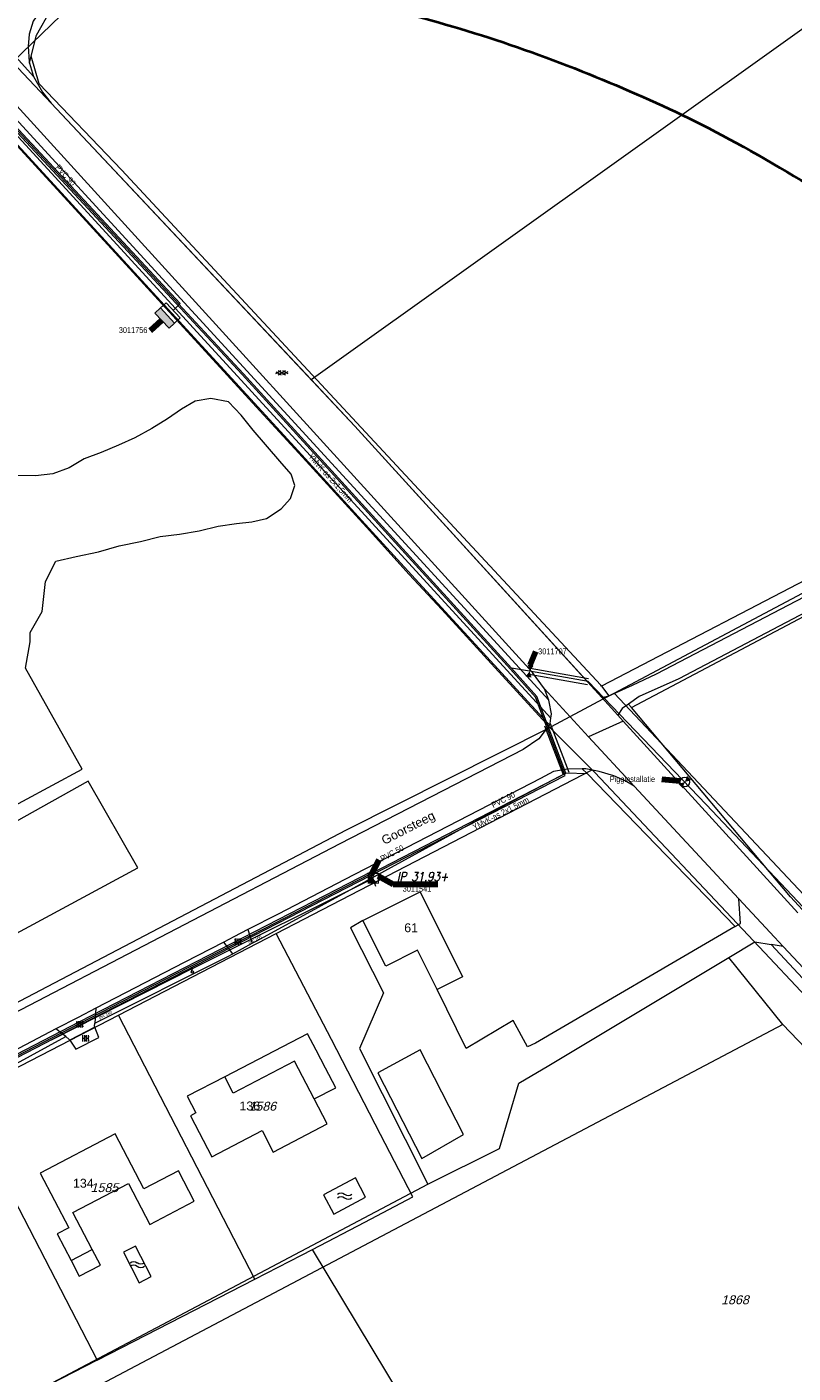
# Model space of a CAD drawing. Header units: metres. Extents: x 172462 to 175458, y 452773 to 455615.
# Tile 37 of 45: x 174052 to 174181, y 454777 to 455004. Entities that reach past the tile are written whole.
import ezdxf
from ezdxf.enums import TextEntityAlignment as Align

# ---------------------------------------------------------------- set-up
doc = ezdxf.new("R2010")
doc.units = ezdxf.units.M
doc.header["$MEASUREMENT"] = 0
for name, pattern in [('DGN Style 2', [107.046567, 64.22794, -42.818627]), ('DGN Style 3', [149.865194, 107.046567, -42.818627]), ('DGN Style 7', [214.093135, 96.341911, -42.818627, 32.11397, -42.818627])]:
    doc.linetypes.add(name, pattern=pattern)
for name, color, linetype, lineweight in [('BGT Ondergrond', 7, 'Continuous', 0), ('DKK ondergrond', 7, 'Continuous', 0), ('DWA controleput (revisie)', 11, 'Continuous', 0), ('DWA materiaal-diameter (revisie)', 11, 'Continuous', 0), ('DWA uitlegger (revisie)', 11, 'DGN Style 2', 0), ('Mantelbuizen buis (revisie)', 103, 'Continuous', 0), ('Meldgebied', 5, 'Continuous', 40), ('Pers-druk Afsl (revisie)', 30, 'Continuous', 0), ('Pers-druk Afsl nummer (revisie)', 204, 'Continuous', 0), ('Pers-druk bijzonderheden tekst (revisie)', 30, 'Continuous', 0), ('Pers-druk hoofdleiding (stramien) (revisie)', 30, 'DGN Style 7', 0), ('Pers-druk HVK nummer (revisie)', 30, 'Continuous', 0), ('Pers-druk IP-putnummer (revisie)', 30, 'Continuous', 0), ('Pers-druk materiaal-diameter (revisie)', 30, 'Continuous', 0), ('Pers-druk piginstallatie', 30, 'Continuous', 0), ('Pers-druk put (revisie)', 30, 'Continuous', 0), ('Pers-druk signaleringskabel (revisie)', 3, 'DGN Style 2', 0), ('Pers-druk tekst signaleringkabel (revisie)', 3, 'Continuous', 0), ('Pers-druk voedingkabel (revisie)', 30, 'DGN Style 3', 0), ('Pers-druk voedingskast(revisie)', 30, 'Continuous', 0)]:
    doc.layers.add(name, color=color, linetype=linetype, lineweight=lineweight)
doc.styles.add('Style-Arial', font='arial.ttf')
doc.styles.add('Style-arial I 0.26180', font='arial.shx', dxfattribs={"oblique": 15})
doc.styles.add('Style-ITALICS', font='ITALICS.shx')
doc.styles.add('Style-WORKING', font='WORKING.shx')
doc.dimstyles.new('CT 1 10', dxfattribs={"dimtxt": 0.02, "dimasz": 0.02, "dimexe": 0.01, "dimexo": 0.0625, "dimgap": 0.01, "dimtad": 1, "dimzin": 3, "dimdsep": 46, "dimtxsty": 'Style-Arial', "dimcen": 0.09, "dimclrd": 1, "dimclre": 1, "dimazin": 3, "dimtfac": 1, "dimtmove": 1, "dimatfit": 1, "dimfxl": 0.01, "dimfxlon": 1, "dimfrac": 2, "dimtolj": 1, "dimtzin": 3, "dimlwd": 13, "dimlwe": 13, "dimarcsym": 0})

# ---------------------------------------------------------------- blocks, each defined once
blk = doc.blocks.new('TerminatorOpen_0.5')
at = {"color": 0, "linetype": 'ByBlock', "lineweight": -2}
for q in [(-1, 0.25), (-1, 0), (-1, -0.25)]:
    blk.add_line((0, 0), q, dxfattribs=at)
blk = doc.blocks.new('afsl')
at = {"layer": 'Pers-druk Afsl (revisie)', "extrusion": (0, 0, -1)}
blk.add_solid([(2, 1), (2, -1), (0, 0)], dxfattribs=at)
at = {"layer": 'Pers-druk Afsl (revisie)'}
blk.add_solid([(0, 0), (2, 1), (2, -1)], dxfattribs=at)
blk = doc.blocks.new('21_____1')
at = {"layer": 'Pers-druk piginstallatie'}
blk.add_circle((0, 0), 1, dxfattribs=at)
blk = doc.blocks.new('afsl_1')
at = {"layer": 'Pers-druk piginstallatie', "extrusion": (0, 0, -1)}
blk.add_solid([(2, 1), (2, -1), (0, 0)], dxfattribs=at)
at = {"layer": 'Pers-druk piginstallatie'}
blk.add_solid([(0, 0), (2, 1), (2, -1)], dxfattribs=at)
blk = doc.blocks.new('kast')
at = {"layer": 'Pers-druk voedingskast(revisie)'}
for p, q in [((0, -1.75), (0, 1.75)), ((1.28, 1.75), (1.28, -1.75))]:
    blk.add_line(p, q, dxfattribs=at)
at = {"layer": 'Pers-druk voedingskast(revisie)', "flags": 128}
for points in [[(0, 1.75), (-1.28, 1.75)], [(-1.28, 1.75), (-1.28, -1.75)], [(1.28, 1.75), (0, 1.75)], [(-1.28, -1.75), (0, -1.75)], [(0, -1.75), (1.28, -1.75)]]:
    blk.add_lwpolyline(points, dxfattribs=at)
at = {"layer": 'Pers-druk voedingskast(revisie)', "extrusion": (0, 0, -1)}
blk.add_solid([(1.28, -1.75), (0, -1.75), (1.28, 1.75), (0, 1.75)], dxfattribs=at)
blk = doc.blocks.new('pomp')
at = {"layer": 'Pers-druk put (revisie)', "flags": 128}
blk.add_lwpolyline([(-1.75, 1.75), (1.75, 1.75), (1.75, -1.75)], dxfattribs=at)
at = {"layer": 'Pers-druk put (revisie)', "extrusion": (0, 0, -1)}
blk.add_solid([(1.75, 1.75), (1.75, -1.75), (-1.75, -1.75)], dxfattribs=at)
blk = doc.blocks.new('21____')
at = {"layer": 'DWA controleput (revisie)'}
blk.add_circle((0, 0), 1, dxfattribs=at)
blk = doc.blocks.new('BGT-296')
at = {"layer": 'BGT Ondergrond', "color": 140, "linetype": 'Continuous', "lineweight": 0, "extrusion": (0, 0, -1)}
for centre in [(0.04, -0.026), (0.04, -0.066)]:
    blk.add_arc(centre, 0.0608, 48.8879, 131.1121, dxfattribs=at)
at = {"layer": 'BGT Ondergrond', "color": 140, "linetype": 'Continuous', "lineweight": 0}
for centre in [(0.04, 0.066), (0.04, 0.026)]:
    blk.add_arc(centre, 0.0608, 228.8879, 311.1121, dxfattribs=at)
blk = doc.blocks.new('*U14')
at = {"layer": 'BGT Ondergrond', "color": 7, "linetype": 'Continuous', "lineweight": 0}
for p, q in [((0.057, -0.036), (-0.057, 0.036)), ((-0.052, 0.076), (0.026, 0.026)), ((-0.036, -0.005), (-0.029, 0.087)), ((-0.005, -0.068), (0.005, 0.068)), ((0.029, -0.087), (0.036, 0.005)), ((0.052, -0.076), (-0.026, -0.026))]:
    blk.add_line(p, q, dxfattribs=at)
blk = doc.blocks.new('BGT-270B')
at = {"layer": 'BGT Ondergrond', "color": 7, "linetype": 'Continuous', "lineweight": 0, "xscale": 0.7267220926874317, "yscale": 0.7267220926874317, "zscale": 0.7267220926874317, "rotation": 243.434948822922}
blk.add_blockref('*U14', (0, 0), dxfattribs=at)
blk = doc.blocks.new('*U10')
at = {"layer": 'BGT Ondergrond', "color": 7, "linetype": 'Continuous', "lineweight": 0}
for p, q in [((0.025, 0.059), (-0.062, 0.016)), ((-0.044, 0.025), (-0.05, 0.038)), ((0.038, 0.034), (-0.05, -0.009)), ((0.05, 0.009), (-0.037, -0.034)), ((-0.019, -0.025), (-0.031, 0)), ((-0.006, 0.013), (-0.019, 0.038)), ((0.006, 0.05), (0, 0.062)), ((0.031, 0), (0.019, 0.025)), ((0.062, -0.016), (-0.025, -0.059)), ((-0.006, -0.05), (0, -0.062)), ((0.019, -0.037), (0.006, -0.012)), ((0.044, -0.025), (0.05, -0.037))]:
    blk.add_line(p, q, dxfattribs=at)
blk = doc.blocks.new('BGT-272B')
at = {"layer": 'BGT Ondergrond', "color": 7, "linetype": 'Continuous', "lineweight": 0, "xscale": 0.7267220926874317, "yscale": 0.7267220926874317, "zscale": 0.7267220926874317, "rotation": 243.434948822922}
blk.add_blockref('*U10', (0, 0), dxfattribs=at)

msp = doc.modelspace()

# ---------------------------------------------------------------- linework, layer by layer
at = {"layer": 'BGT Ondergrond', "color": 7, "linetype": 'Continuous', "lineweight": 0, "flags": 128}
for points in [[(174052.74, 454998.69), (174053.67, 455002.26), (174056.05, 455006.5), (174109.46, 455053.76), (174146.94, 455097.25), (174195.89, 455171.11), (174298, 455106.04), (174305.34, 455099.25)], [(173905.02, 455140.57), (173917.77, 455127.19), (173960.5, 455081.99), (174001.11, 455039.67), (174041.72, 454996.71), (174050.7, 454987.6), (174139.83, 454890.29)], [(174152.52, 455109), (174147.96, 455102.11), (174138.12, 455088.09), (174132.82, 455081.28), (174128.09, 455075.95), (174122.94, 455070.79), (174113.87, 455061.89), (174105.12, 455053.73), (174093.92, 455043.4), (174085.01, 455035.23), (174075.68, 455026.57), (174057.84, 455010.43), (174055.09, 455007.52), (174053.07, 455004.6), (174052.42, 455002.41), (174052.23, 455000.31), (174052.41, 454997.75), (174052.47, 454997.52)], [(174387.99, 455017.27), (174148.72, 454892.69)], [(174042.65, 455006.88), (174053.13, 454995.28)], [(174369.82, 455003.19), (174328.39, 454981.69), (174290.88, 454961.83), (174244.69, 454937.52), (174206.82, 454917.57), (174161.72, 454893.89), (174155.05, 454890.9), (174153.28, 454889.65)], [(174052.47, 454997.52), (174052.74, 454998.69)], [(174067.97, 454979.56), (174054.07, 454994.02), (174052.74, 454998.69)], [(174052.47, 454997.52), (174053.13, 454995.28)], [(174053.13, 454995.28), (174054.67, 454992.63), (174056.13, 454990.8)], [(174043.45, 454991.64), (174045.74, 454989.19), (174048.68, 454985.75), (174071.38, 454960.96), (174094.08, 454936.18), (174116.77, 454911.39), (174139.5, 454886.63), (174139.96, 454886.16)], [(174140.21, 454887.28), (174049.41, 454986.42), (174045.53, 454990.98)], [(174139.12, 454892.21), (174137.12, 454894.96), (174049.23, 454991.56)], [(174056.13, 454990.8), (174107.2, 454936.45), (174144.11, 454895.88), (174147.54, 454892.12), (174148.8, 454890.73)], [(174148.72, 454892.69), (174148.59, 454892.83), (174067.97, 454979.56)], [(174153.79, 454889.05), (174306.89, 454970.08)], [(174087.32, 454920.07), (174089.88, 454920.33), (174092.35, 454920.87), (174094.82, 454922.51), (174096.38, 454924.24), (174097.12, 454926.43), (174096.48, 454928.35), (174094.57, 454930.55), (174090.11, 454935.77), (174088.11, 454938.25), (174085.93, 454940.54), (174083.01, 454941.1), (174080.35, 454940.65), (174078.07, 454939.28), (174075.69, 454937.65), (174073.03, 454936.01), (174070.19, 454934.47), (174067.45, 454933.2), (174064.52, 454932.02), (174061.69, 454930.93)], [(174149.98, 454891.06), (174150.09, 454891.09), (174150.12, 454891.1), (174150.45, 454891.25), (174153.96, 454892.82), (174157.98, 454894.73), (174205.09, 454919.31), (174243.54, 454939.7)], [(174061.69, 454930.93), (174059.12, 454929.39), (174056.38, 454928.39), (174053.46, 454928.04), (174050.17, 454928.14)], [(174051.8, 454895.68), (174052.61, 454900.13), (174052.59, 454901.7), (174054.62, 454905.21), (174055.18, 454910.29), (174056.88, 454913.68), (174060.35, 454914.49), (174064.1, 454915.3), (174067.58, 454916.3), (174071.14, 454917.01), (174074.43, 454917.83), (174077.72, 454918.27), (174081.01, 454918.81), (174084.21, 454919.62), (174087.32, 454920.07)], [(174027.48, 454868.83), (174027.78, 454869.19), (174031.32, 454862.51), (174061.33, 454878.67), (174051.8, 454895.68)], [(174139.83, 454890.29), (174139.12, 454892.21)], [(174146.54, 454884.16), (174139.12, 454892.21)], [(174148.72, 454892.69), (174149.98, 454891.06)], [(174140.21, 454887.28), (174140.29, 454888), (174139.94, 454890.02), (174139.83, 454890.29)], [(174148.8, 454890.73), (174149.98, 454891.06)], [(174148.8, 454890.73), (174151.48, 454887.79)], [(174153.28, 454889.65), (174152.21, 454888.9), (174151.48, 454887.79)], [(174151.48, 454887.79), (174152.39, 454886.78)], [(174153.28, 454889.65), (174153.79, 454889.05)], [(174245.65, 454788.42), (174235.99, 454799.8), (174234.66, 454799.03), (174221.43, 454812.92), (174180.55, 454857.23), (174153.79, 454889.05)], [(174139.96, 454886.16), (174138.18, 454883.81), (174135.52, 454881.99), (174104.69, 454866.1), (174046.85, 454836.05)], [(174139.96, 454886.16), (174140.11, 454886.36), (174140.21, 454887.28)], [(174152.39, 454886.78), (174146.54, 454884.16)], [(174152.39, 454886.78), (174181.75, 454854.52)], [(174154.23, 454875.81), (174146.54, 454884.16)], [(174145.46, 454878.74), (174143, 454878.68), (174140.63, 454878.32), (174138.43, 454877.14), (174105.54, 454860.13), (174094.29, 454854.31), (174089.23, 454851.7)], [(174154.23, 454875.81), (174152.68, 454876.73), (174150.77, 454877.55), (174148.3, 454878.29), (174146.11, 454878.76), (174145.46, 454878.74)], [(174145.46, 454878.74), (174146.29, 454877.99)], [(174062.33, 454876.66), (174031.72, 454859.57), (174039.67, 454845.39), (174070.69, 454862.1)], [(174070.69, 454862.1), (174062.33, 454876.66)], [(174131.87, 454872.38), (174142.75, 454878.05), (174146.29, 454877.99)], [(174146.29, 454877.99), (174171.22, 454852.2)], [(174171.83, 454856.86), (174154.23, 454875.81)], [(174089.95, 454849.39), (174090.75, 454849.82), (174107.05, 454858.71), (174131.87, 454872.38)], [(174171.22, 454852.2), (174172.12, 454852.72), (174171.83, 454856.86)], [(174179.28, 454848.85), (174177.81, 454850.42), (174171.83, 454856.86)], [(174089.23, 454851.7), (174086.84, 454850.46), (174085.15, 454849.59)], [(174089.23, 454851.7), (174089.95, 454849.39)], [(174108.57, 454853.21), (174106.51, 454852), (174112.05, 454841.02)], [(174171.22, 454852.2), (174137.64, 454832.58), (174136.27, 454831.93), (174133.88, 454836.41), (174125.97, 454831.65), (174121.09, 454841.6)], [(174085.15, 454849.59), (174078.51, 454846.16), (174063.64, 454838.46)], [(174086.66, 454847.6), (174085.15, 454849.59)], [(174086.66, 454847.6), (174089.95, 454849.39)], [(174170.13, 454846.98), (174174.52, 454849.61), (174177.27, 454849.17)], [(174177.27, 454849.17), (174358.24, 454654.8)], [(174179.28, 454848.85), (174177.27, 454849.17)], [(174063.46, 454835.94), (174085.82, 454847.15)], [(174085.82, 454847.15), (174086.66, 454847.6)], [(174119.49, 454808.84), (174131.58, 454814.83), (174134.79, 454825.84), (174139.83, 454828.84), (174170.13, 454846.98)], [(174179.24, 454835.71), (174170.13, 454846.98)], [(174232.61, 454791.95), (174179.28, 454848.85)], [(174112.05, 454841.02), (174108.01, 454831.7), (174119.49, 454808.84)], [(174063.64, 454838.46), (174060.65, 454836.92), (174056.92, 454834.97)], [(174063.64, 454838.46), (174063.46, 454835.94)], [(174179.24, 454835.71), (173989.71, 454735.69), (173963.52, 454783.71)], [(174063.49, 454835.25), (174063.42, 454835.44), (174063.46, 454835.94)], [(174358.24, 454654.8), (174355.47, 454653.61), (174352.01, 454655.32), (174179.24, 454835.71)], [(174056.92, 454834.97), (174040.33, 454826.3), (174034.15, 454823.08)], [(174034.79, 454820.61), (174040.68, 454823.91), (174058.58, 454833.67)], [(174058.58, 454833.67), (174056.92, 454834.97)], [(174058.58, 454833.67), (174059.15, 454833.22), (174059.26, 454833.06)], [(174063.49, 454835.25), (174059.26, 454833.06)], [(174059.26, 454833.06), (174060.25, 454831.57), (174064.14, 454833.53)], [(174064.14, 454833.53), (174063.49, 454835.25)], [(174100.68, 454831.42), (174099.25, 454834.17), (174085.32, 454826.91)], [(174100.38, 454823.18), (174103.99, 454825.06), (174102.28, 454828.35), (174100.68, 454831.42)], [(174034.92, 454764.11), (174119.49, 454808.84)], [(174107.31, 454809.89), (174101.96, 454807.05), (174103.69, 454803.81), (174109.03, 454806.65), (174107.31, 454809.89)], [(174060.85, 454793.35), (174064.41, 454795.2), (174063.03, 454797.86)], [(174070.3, 454798.43), (174068.26, 454797.38), (174070.92, 454792.23), (174072.95, 454793.28), (174070.3, 454798.43)], [(174059.46, 454796.01), (174060.85, 454793.35)]]:
    msp.add_lwpolyline(points, dxfattribs=at)
at = {"layer": 'BGT Ondergrond', "color": 7, "linetype": 'Continuous', "lineweight": 13, "flags": 128}
for points in [[(174108.57, 454853.21), (174118.19, 454858.03)], [(174118.19, 454858.03), (174125.35, 454843.74), (174121.09, 454841.6)], [(174121.09, 454841.6), (174117.77, 454848.21), (174112.41, 454845.53), (174108.57, 454853.21)], [(174125.49, 454817.19), (174118.21, 454831.45), (174111.07, 454827.56), (174118.49, 454813.15)], [(174100.38, 454823.18), (174097.07, 454829.54), (174086.75, 454824.16), (174085.32, 454826.91)], [(174085.32, 454826.91), (174079.02, 454823.63), (174080.48, 454820.86), (174079.54, 454820.37), (174083.14, 454813.46), (174091.6, 454817.87), (174093.5, 454814.24), (174102.57, 454818.97), (174100.38, 454823.18)], [(174071.69, 454808.06), (174066.88, 454817.3), (174054.25, 454810.72)], [(174118.49, 454813.15), (174125.49, 454817.19)], [(174054.25, 454810.72), (174059.08, 454801.48), (174057.13, 454800.46), (174059.46, 454796.01)], [(174063.03, 454797.86), (174059.78, 454804.08), (174069.14, 454808.95), (174072.72, 454802.08), (174080.2, 454805.98), (174077.52, 454811.1), (174071.69, 454808.06)], [(174059.46, 454796.01), (174063.03, 454797.86)]]:
    msp.add_lwpolyline(points, dxfattribs=at)
at = {"layer": 'DKK ondergrond', "color": 6, "linetype": 'Continuous', "lineweight": 0, "flags": 128}
for points in [[(174049.63, 454997.71), (174141.2, 455086.25), (174145.71, 455094.03), (174149.12, 455099.19)], [(174099.85, 454944.27), (174211.68, 455024.15)], [(174150.83, 454891.48), (174390.01, 455018.58)], [(174049.63, 454997.71), (174056.13, 454990.8), (174099.85, 454944.27)], [(174048.53, 454985.61), (174090.62, 454939.66), (174098.38, 454931.18), (174109.15, 454919.45), (174116.38, 454911.48), (174121.87, 454905.59), (174130.18, 454896.46), (174140.02, 454885.73)], [(174099.85, 454944.27), (174107.2, 454936.45), (174149, 454890.51)], [(174140.3, 454885.88), (174149, 454890.51)], [(174149, 454890.51), (174150.83, 454891.48)], [(174150.83, 454891.48), (174184.5, 454855.71)], [(174022.03, 454824.7), (174034.59, 454831.34), (174044.93, 454836.61), (174063.77, 454846.46), (174105.82, 454868.48), (174140.02, 454885.73)], [(174140.02, 454885.73), (174140.3, 454885.88)], [(174140.02, 454885.73), (174146.82, 454878.9)], [(174093.99, 454851.05), (174147.15, 454878.58)], [(174146.82, 454878.9), (174147.15, 454878.58)], [(174147.15, 454878.58), (174147.59, 454878.13)], [(174147.59, 454878.13), (174176.12, 454847.83), (174188.37, 454834.83), (174229.15, 454791.08), (174231.25, 454788.83), (174249.49, 454769.08)], [(174067.44, 454837.3), (174093.99, 454851.05)], [(174103.27, 454833.19), (174093.99, 454851.05)], [(174040.89, 454823.55), (174041.27, 454823.74), (174067.44, 454837.3)], [(174090.4, 454792.86), (174067.44, 454837.3)], [(174111.54, 454817.23), (174103.27, 454833.19)], [(174040.89, 454823.55), (174063.87, 454779.23)], [(174116.99, 454806.69), (174111.54, 454817.23)], [(174108.87, 454802.43), (174116.99, 454806.69)], [(174100.1, 454797.85), (174108.87, 454802.43)], [(174098.25, 454796.88), (174100.1, 454797.85)], [(174150.28, 454714.53), (174100.1, 454797.85)], [(174090.4, 454792.86), (174098.25, 454796.88)], [(174063.87, 454779.23), (174090.4, 454792.86)], [(174063.87, 454779.23), (173986.21, 454739.35)]]:
    msp.add_lwpolyline(points, dxfattribs=at)
at = {"layer": 'DWA uitlegger (revisie)', "linetype": 'Continuous'}
for p, q in [((174110.24, 454860.3), (174110.71, 454858.98)), ((174079.89, 454845.13), (174056.1, 454833.1))]:
    msp.add_line(p, q, dxfattribs=at)
at = {"layer": 'DWA uitlegger (revisie)', "linetype": 'Continuous', "flags": 128}
msp.add_lwpolyline([(174079.89, 454844.57), (174079.78, 454844.79), (174079.78, 454844.79), (174079.89, 454845.13), (174079.89, 454845.13), (174080.11, 454845.25), (174110.24, 454860.3)], dxfattribs=at)
at = {"layer": 'Mantelbuizen buis (revisie)'}
for p, q in [((174136.54, 454894.69), (174146.39, 454892.97)), ((174136.71, 454895.68), (174146.56, 454893.96)), ((174139.14, 454886.01), (174142.27, 454877.82)), ((174140.08, 454886.37), (174143.21, 454878.18))]:
    msp.add_line(p, q, dxfattribs=at)
at = {"layer": 'Meldgebied'}
msp.add_rational_spline([(173886.48, 454940.1), (173810.66, 454919.59), (173735.88, 454895.58), (173559.06, 454831.42), (173382.23, 454767.25), (173335.51, 454752.28), (173297.91, 454720.75), (173118.26, 454570.12), (172938.61, 454419.49), (172892.93, 454381.19), (172869.45, 454326.4), (172868.91, 454325.14), (172868.37, 454323.89), (172831.65, 454238.2), (172859.99, 454149.4), (172864.32, 454135.82), (172868.66, 454122.25), (172882.72, 454078.19), (172911.6, 454042.08), (172988.36, 453946.14), (173065.12, 453850.19), (173127.84, 453771.79), (173227.37, 453758.55), (173396.88, 453662.15), (173566.39, 453565.75), (173645.01, 453555.29), (173715.29, 453592.07), (174010.54, 453746.62), (174305.79, 453901.16), (174311.32, 453912.56), (174316.86, 453923.96), (174363.66, 454020.32), (174326.18, 454120.66), (174295.84, 454201.89), (174265.51, 454283.12), (174258.12, 454302.89), (174254.16, 454323.62), (174225.24, 454474.75), (174196.33, 454625.88), (174183.22, 454694.4), (174207.49, 454759.81), (174234.51, 454832.64), (174261.53, 454905.48), (174241.08, 454927.44), (174220.63, 454949.4), (174119.41, 455040.82), (173987.76, 455005.2), (173937.12, 454972.65), (173886.48, 454940.1)], [1, 0.99973656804, 1, 1, 1, 0.981280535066, 1, 1, 1, 0.972729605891, 1, 1, 1, 0.936980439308, 1, 1, 1, 0.983319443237, 1, 1, 1, 0.92795740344, 1, 1, 1, 0.953173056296, 1, 1, 1, 1, 1, 0.919180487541, 1, 1, 1, 0.996456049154, 1, 1, 1, 0.963201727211, 1, 1, 1, 1, 1, 0.877857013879, 1, 1, 1], degree=2, knots=[0, 0, 0, 0.045455, 0.045455, 0.090909, 0.090909, 0.136364, 0.136364, 0.181818, 0.181818, 0.227273, 0.227273, 0.272727, 0.272727, 0.318182, 0.318182, 0.363636, 0.363636, 0.409091, 0.409091, 0.454545, 0.454545, 0.5, 0.5, 0.545455, 0.545455, 0.590909, 0.590909, 0.613636, 0.613636, 0.636364, 0.636364, 0.681818, 0.681818, 0.727273, 0.727273, 0.772727, 0.772727, 0.818182, 0.818182, 0.863636, 0.863636, 0.886364, 0.886364, 0.909091, 0.909091, 0.954545, 0.954545, 1, 1, 1], dxfattribs=at)
at = {"layer": 'Pers-druk hoofdleiding (stramien) (revisie)', "linetype": 'Continuous'}
msp.add_line((174110.24, 454860.3), (174109.84, 454861.07), dxfattribs=at)
at = {"layer": 'Pers-druk hoofdleiding (stramien) (revisie)', "linetype": 'Continuous', "flags": 128}
for points in [[(174133.59, 454895.71), (174088.46, 454945.26), (174044.54, 454992.49)], [(174109.84, 454861.07), (174142.74, 454878), (174137.83, 454890.92), (174133.59, 454895.71)], [(174293.18, 454739.36), (174290.17, 454744.43), (174286.83, 454745.67), (174275.57, 454757.14), (174261.54, 454770.55), (174234.58, 454800.3), (174196.79, 454840.45), (174180.78, 454857.42), (174166.35, 454872.77), (174146.48, 454893.46), (174136.62, 454895.18), (174133.59, 454895.71)], [(173858.89, 454732.89), (173875.58, 454740.66), (173920.93, 454763.33), (174060.98, 454835.92), (174077.12, 454844.23), (174091.99, 454851.88), (174107.76, 454860), (174109.84, 454861.07)]]:
    msp.add_lwpolyline(points, dxfattribs=at)
at = {"layer": 'Pers-druk signaleringskabel (revisie)', "linetype": 'Continuous', "flags": 128}
for points in [[(173791.14, 454701.09), (173858.78, 454732.57), (173875.69, 454740.44), (173921.04, 454763.1), (174061.09, 454835.7), (174109.74, 454860.73), (174142.61, 454877.65), (174137.61, 454890.79), (174133.41, 454895.54), (174088.28, 454945.1), (174044.46, 454992.21), (174039.38, 454990.8), (174024.26, 454974.16), (174000.8, 454955.41), (173988.37, 454947.48), (173988.17, 454947.36), (173953.67, 454925.69), (173924.07, 454909.09), (173924.45, 454908.42), (173924.79, 454908.32), (173924.79, 454908.32)], [(174110.24, 454860.3), (174110.24, 454860.3), (174109.91, 454860.4), (174109.74, 454860.73)]]:
    msp.add_lwpolyline(points, dxfattribs=at)
at = {"layer": 'Pers-druk voedingkabel (revisie)', "linetype": 'Continuous', "flags": 128}
for points in [[(174076.64, 454955.92), (174077.85, 454957.05), (174044.72, 454992.66), (174044.47, 454992.73), (174039.1, 454991.24), (174023.92, 454974.53), (174000.5, 454955.82), (173988.3, 454948.03), (173988.1, 454947.9), (173953.42, 454926.12), (173924.26, 454909.77), (173924.88, 454908.66), (173924.79, 454908.32), (173924.79, 454908.32)], [(174110.24, 454860.3), (174110.24, 454860.3), (174110.35, 454860.63), (174109.95, 454861.41), (174060.86, 454836.14), (173920.81, 454763.55), (173875.47, 454740.89), (173858.99, 454733.22), (173841.32, 454724.99), (173841.55, 454724.5)]]:
    msp.add_lwpolyline(points, dxfattribs=at)

# ---------------------------------------------------------------- block references
at = {"layer": 'BGT Ondergrond', "color": 7, "linetype": 'Continuous', "lineweight": 0, "xscale": 15, "yscale": 15, "zscale": 15}
for name, p in [('BGT-270B', (174094.93, 454945.42)), ('BGT-272B', (174087.57, 454849.65)), ('BGT-272B', (174060.94, 454835.76)), ('BGT-272B', (174061.92, 454833.41)), ('BGT-296', (174105.5, 454806.85)), ('BGT-296', (174070.61, 454795.33))]:
    msp.add_blockref(name, p, dxfattribs=at)
at = {"layer": 'DWA controleput (revisie)', "xscale": 0.1999995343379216, "yscale": 0.1999995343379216, "zscale": 0.1999995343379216}
msp.add_blockref('21____', (174079.89, 454844.57), dxfattribs=at)
at = {"layer": 'Pers-druk Afsl (revisie)', "xscale": 0.4999999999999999, "yscale": 0.4999999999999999, "zscale": 0.4999999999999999, "rotation": 80.07947784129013}
msp.add_blockref('afsl', (174136.62, 454895.18), dxfattribs=at)
at = {"layer": 'Pers-druk Afsl nummer (revisie)', "xscale": 1.25, "yscale": 1.25, "zscale": 1.25, "rotation": 247.6619913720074}
msp.add_blockref('TerminatorOpen_0.5', (174136.7, 454896.18), dxfattribs=at)
at = {"layer": 'Pers-druk IP-putnummer (revisie)', "xscale": 1.5, "yscale": 1.5, "zscale": 1.5, "rotation": 151.1044529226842}
msp.add_blockref('TerminatorOpen_0.5', (174111.12, 454860.75), dxfattribs=at)
at = {"layer": 'Pers-druk piginstallatie', "rotation": 223.8203333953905}
for name, xscale, yscale, zscale in [('21_____1', 0.7999981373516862, 0.7999981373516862, 0.7999981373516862), ('afsl_1', 0.4999999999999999, 0.4999999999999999, 0.4999999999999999)]:
    msp.add_blockref(name, (174162.74, 454876.53), dxfattribs=dict(at, xscale=xscale, yscale=yscale, zscale=zscale))
at = {"layer": 'Pers-druk put (revisie)', "xscale": 0.5, "yscale": 0.5, "zscale": 0.5}
msp.add_blockref('pomp', (174110.24, 454860.3), dxfattribs=at)
at = {"layer": 'Pers-druk voedingskast(revisie)', "rotation": 43.00866866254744}
msp.add_blockref('kast', (174075.7, 454955.05), dxfattribs=at)

# ---------------------------------------------------------------- texts
at = {"layer": 'BGT Ondergrond', "color": 7, "linetype": 'Continuous', "lineweight": 0, "style": 'Style-Arial'}
msp.add_text('Goorsteeg', height=1.5, rotation=27.3078, dxfattribs=at).set_placement((174116.18, 454868.83), align=Align.MIDDLE_CENTER)
for s, p in [('61  ', (174117.27, 454852)), ('136  ', (174090.12, 454822)), ('134  ', (174062.11, 454809))]:
    msp.add_text(s, height=1.5, dxfattribs=at).set_placement(p, align=Align.MIDDLE_CENTER)
at = {"layer": 'DKK ondergrond', "color": 6, "linetype": 'Continuous', "lineweight": 0, "style": 'Style-arial I 0.26180', "oblique": 15}
for s, p in [('1586', (174091.64, 454821.96)), ('1585', (174065.08, 454808.26)), ('1868', (174171.18, 454789.38))]:
    msp.add_text(s, height=1.5, dxfattribs=at).set_placement(p, align=Align.MIDDLE_CENTER)
at = {"layer": 'DWA materiaal-diameter (revisie)', "style": 'Style-WORKING', "width": 0.858582}
for rotation, p in [(24.6112, (174091.58, 454850.29)), (24.4442, (174066.44, 454837.61))]:
    msp.add_text('pvc 160', height=0.495, rotation=rotation, dxfattribs=at).set_placement(p, align=Align.RIGHT)
at = {"layer": 'Pers-druk Afsl nummer (revisie)', "style": 'Style-WORKING', "width": 0.858588}
msp.add_text('3011707', height=0.99, rotation=360, dxfattribs=at).set_placement((174138.06, 454898.03))
at = {"layer": 'Pers-druk bijzonderheden tekst (revisie)', "style": 'Style-WORKING', "width": 0.858588}
msp.add_text('Pigginstallatie', height=0.99, dxfattribs=at).set_placement((174150.11, 454877.52), align=Align.TOP_LEFT)
at = {"layer": 'Pers-druk HVK nummer (revisie)', "style": 'Style-WORKING', "width": 0.858588}
msp.add_text('3011756', height=0.99, rotation=0.0063, dxfattribs=at).set_placement((174067.5, 454952.1))
at = {"layer": 'Pers-druk IP-putnummer (revisie)', "style": 'Style-WORKING', "width": 0.858588}
msp.add_text('3011541', height=0.99, dxfattribs=at).set_placement((174115.27, 454858.07))
at = {"layer": 'Pers-druk IP-putnummer (revisie)', "insert": (174114.3, 454859.86), "char_height": 1.5, "attachment_point": 7, "line_spacing_factor": 0.6, "style": 'Style-ITALICS'}
msp.add_mtext('\\H1x;\\W0.833333;IP 31.93+', dxfattribs=at)
at = {"layer": 'Pers-druk materiaal-diameter (revisie)', "style": 'Style-WORKING', "width": 0.858588}
for s, rotation, p in [('PVC 90', 312.3833, (174056.75, 454979.91)), ('PVC 90', 27.0611, (174130.5, 454872.14)), ('PVC 50', 28.4407, (174111.84, 454863.1))]:
    msp.add_text(s, height=0.99, rotation=rotation, dxfattribs=at).set_placement(p)
at = {"layer": 'Pers-druk tekst signaleringkabel (revisie)', "style": 'Style-WORKING', "width": 0.858588}
for rotation, p in [(311.7983, (174100.04, 454931.92)), (27.2882, (174126.92, 454869.3))]:
    msp.add_text('YMvK-as 2x1,5mm', height=0.99, rotation=rotation, dxfattribs=at).set_placement(p, align=Align.TOP_LEFT)

# ---------------------------------------------------------------- leaders
at = {"layer": 'Pers-druk Afsl nummer (revisie)'}
msp.add_leader([(174136.7, 454896.18), (174137.65, 454898.49)], dimstyle='CT 1 10', override={"dimtxt": 1.25, "dimasz": 1.25, "dimgap": 0, "dimtxsty": 'Style-ITALICS', "dimclrd": 0, "dimldrblk": 'TerminatorOpen_0.5', "dimlwd": 65534}, dxfattribs=at)
at = {"layer": 'Pers-druk bijzonderheden tekst (revisie)'}
msp.add_leader([(174161.95, 454876.68), (174158.87, 454876.94)], dimstyle='CT 1 10', override={"dimtxt": 1.25, "dimasz": 1.25, "dimgap": 0, "dimtxsty": 'Style-ITALICS', "dimclrd": 0, "dimldrblk": 'TerminatorOpen_0.5', "dimlwd": 65534}, dxfattribs=at)
at = {"layer": 'Pers-druk HVK nummer (revisie)'}
msp.add_leader([(174074.71, 454954.23), (174072.76, 454952.47)], dimstyle='CT 1 10', override={"dimtxt": 1.25, "dimasz": 1.25, "dimgap": 0, "dimtxsty": 'Style-ITALICS', "dimclrd": 0, "dimldrblk": 'TerminatorOpen_0.5', "dimlwd": 65534}, dxfattribs=at)
at = {"layer": 'Pers-druk IP-putnummer (revisie)', "annotation_type": 0, "has_hookline": 1, "hookline_direction": 0, "text_width": 7.51}
msp.add_leader([(174111.12, 454860.75), (174113.64, 454859.36), (174113.68, 454859.36)], dimstyle='CT 1 10', override={"dimtxt": 1.5, "dimasz": 1.5, "dimgap": 0, "dimtxsty": 'Style-ITALICS', "dimclrd": 0, "dimldrblk": 'TerminatorOpen_0.5', "dimlwd": 65534}, dxfattribs=at)
at = {"layer": 'Pers-druk materiaal-diameter (revisie)'}
msp.add_leader([(174109.95, 454860.87), (174111.32, 454863.42)], dimstyle='CT 1 10', override={"dimtxt": 1.25, "dimasz": 1.25, "dimgap": 0, "dimtxsty": 'Style-ITALICS', "dimclrd": 0, "dimldrblk": 'TerminatorOpen_0.5', "dimlwd": 65534}, dxfattribs=at)

doc.saveas('drawing.dxf')
